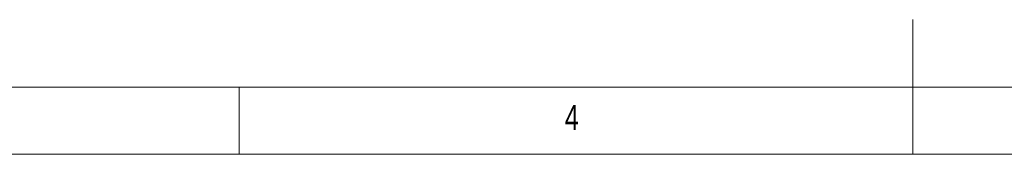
# Model space of a CAD drawing. Header units: inches. Extents: x 0.2 to 16.3, y 0.2 to 11.5.
# Tile 34 of 64: x 5.7 to 8.5, y 0.2 to 0.6. Entities that reach past the tile are written whole.
import ezdxf

# ---------------------------------------------------------------- set-up
doc = ezdxf.new("R2010")
doc.units = ezdxf.units.IN
doc.header["$MEASUREMENT"] = 0
doc.styles.add('SLDTEXTSTYLE0', font='TXT', dxfattribs={"width": 0.75})

msp = doc.modelspace()

# ---------------------------------------------------------------- linework, layer by layer
at = {"color": 7, "linetype": 'Continuous', "lineweight": 0}
for p, q in [((8.2677, 0.1969), (8.2677, 0.5906)), ((0.3937, 0.3937), (8.9685, 0.3937)), ((6.2992, 0.1969), (6.2992, 0.3937)), ((0.1969, 0.1969), (16.3386, 0.1969))]:
    msp.add_line(p, q, dxfattribs=at)

# ---------------------------------------------------------------- texts
at = {"color": 7, "linetype": 'Continuous', "lineweight": 0, "insert": (7.2507, 0.3413), "char_height": 0.0729, "attachment_point": 1, "style": 'SLDTEXTSTYLE0'}
msp.add_mtext('4', dxfattribs=at)

doc.saveas('drawing.dxf')
